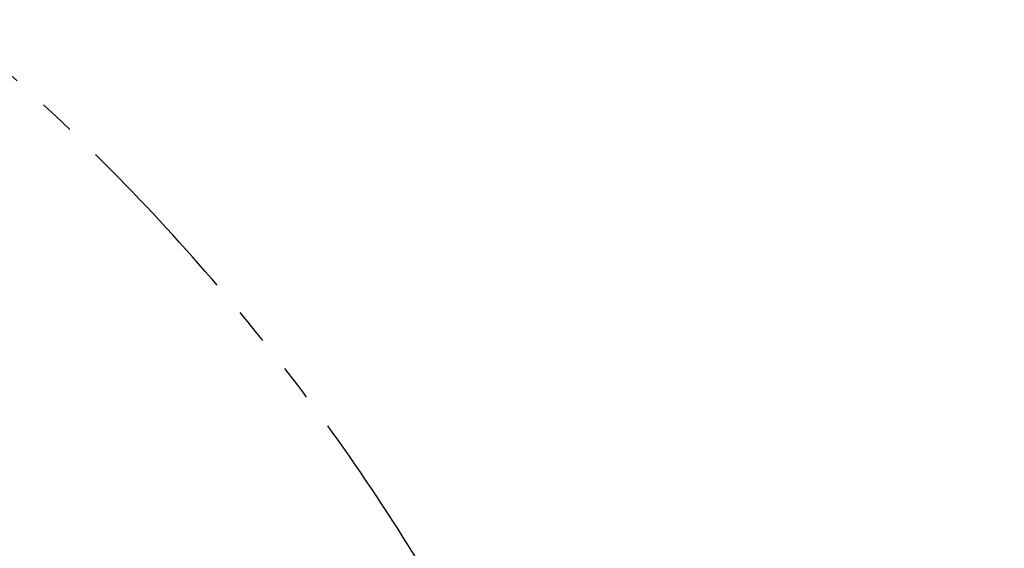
# Model space of a CAD drawing. Header units: millimetres. Extents: x 0 to 16820, y 0 to 11880.
# Tile 115 of 120: x 14727 to 15425, y 7952 to 8327. Entities that reach past the tile are written whole.
import ezdxf

# ---------------------------------------------------------------- set-up
doc = ezdxf.new("R2010")
doc.units = ezdxf.units.MM
doc.header["$LTSCALE"] = 20
doc.linetypes.add('PHANTOM', pattern=[12.7, 6.35, -1.27, 1.27, -1.27, 1.27, -1.27])
doc.styles.add('SLDTEXTSTYLE0', font='TXT', dxfattribs={"width": 0.605})
doc.dimstyles.new('SLDDIMSTYLE0', dxfattribs={"dimtxt": 140, "dimasz": 100, "dimexe": 0, "dimexo": 0.0625, "dimgap": 35, "dimtad": 1, "dimtoh": 1, "dimdec": 0, "dimrnd": 1e-09, "dimzin": 12, "dimdsep": 46, "dimtxsty": 'SLDTEXTSTYLE0', "dimsah": 1, "dimcen": 0.09, "dimadec": 0, "dimazin": 0, "dimtfac": 1, "dimtofl": 0, "dimtmove": 0, "dimatfit": 3, "dimfxl": 0, "dimfrac": 2, "dimtolj": 1, "dimtzin": 12, "dimarcsym": 0})

# ---------------------------------------------------------------- blocks, each defined once
blk = doc.blocks.new('*D18')
at = {"color": 7, "linetype": 'Continuous', "lineweight": 0}
for p, q in [((13699.83, 9477.35), (16388.41, 9477.35)), ((16358.41, 9477.35), (16358.41, 6644.47)), ((13848.53, 6644.47), (16388.41, 6644.47))]:
    blk.add_line(p, q, dxfattribs=at)
for points in [[(16358.41, 9477.35), (16343.41, 9377.35), (16373.41, 9377.35)], [(16358.41, 6644.47), (16373.41, 6744.47), (16343.41, 6744.47)]]:
    blk.add_solid(points, dxfattribs=at)
at = {"color": 7, "linetype": 'Continuous', "lineweight": 0, "insert": (16177.94, 7847.03), "char_height": 140, "attachment_point": 1, "rotation": 90, "style": 'SLDTEXTSTYLE0'}
blk.add_mtext('2833', dxfattribs=at)

msp = doc.modelspace()

# ---------------------------------------------------------------- linework, layer by layer
at = {"color": 7, "linetype": 'Continuous', "lineweight": 30}
msp.add_arc((13699.83, 7139.47), 2337.88, 300, 180, dxfattribs=at)
at = {"color": 7, "linetype": 'PHANTOM', "lineweight": 30}
msp.add_arc((13699.83, 7139.47), 1536.4, 353.21587, 126.78413, dxfattribs=at)

# ---------------------------------------------------------------- dimensions: what is measured, and where the dimension line sits
at = {"color": 7, "linetype": 'Continuous', "lineweight": 0}
dim = msp.add_linear_dim(base=(16358.41, 6644.47), p1=(13699.83, 9477.35), p2=(13848.53, 6644.47), angle=90, dimstyle='SLDDIMSTYLE0', dxfattribs=at)
dim.commit()
dim.dimension.update_dxf_attribs({"geometry": '*D18', "text_midpoint": (16358.41, 8060.91), "dimtype": 160})

doc.saveas('drawing.dxf')
